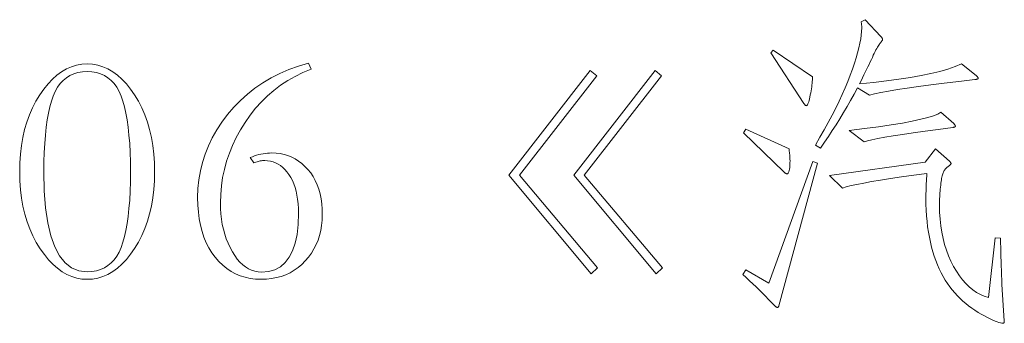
# Model space of a CAD drawing. Extents: x 0 to 1189, y 0 to 841.
# Tile 37 of 129: x 96 to 111, y 75 to 80. Entities that reach past the tile are written whole.
import ezdxf

# ---------------------------------------------------------------- set-up
doc = ezdxf.new("R2010")
doc.units = 0

msp = doc.modelspace()

# ---------------------------------------------------------------- linework, layer by layer
at = {"color": 7, "lineweight": 13}
for points in [[(110.928, 79.065), (110.934, 79.06), (110.939, 79.055), (110.944, 79.05), (110.948, 79.045), (110.951, 79.041), (110.954, 79.037), (110.956, 79.033), (110.958, 79.029), (110.959, 79.026), (110.959, 79.023), (110.959, 79.02), (110.957, 79.017), (110.955, 79.014), (110.951, 79.012), (110.946, 79.009), (110.94, 79.007), (110.933, 79.006), (110.925, 79.004), (110.917, 79.003), (110.906, 79.002), (110.653, 78.972), (110.418, 78.944), (110.203, 78.917), (110.006, 78.891), (109.828, 78.866), (109.669, 78.841), (109.529, 78.818), (109.408, 78.795), (109.306, 78.774), (109.222, 78.753), (109.032, 78.87), (108.978, 78.769), (108.923, 78.669), (108.866, 78.57), (108.809, 78.473), (108.75, 78.376), (108.69, 78.28), (108.63, 78.186), (108.568, 78.092), (108.505, 78), (108.441, 77.909), (108.362, 77.956), (108.434, 78.08), (108.502, 78.2), (108.567, 78.318), (108.628, 78.434), (108.685, 78.547), (108.739, 78.657), (108.789, 78.765), (108.835, 78.87), (108.877, 78.973), (108.916, 79.073), (108.951, 79.169), (108.983, 79.261), (109.011, 79.348), (109.035, 79.43), (109.055, 79.508), (109.071, 79.581), (109.084, 79.649), (109.094, 79.712), (109.099, 79.771), (109.101, 79.825), (109.101, 79.837), (109.101, 79.849), (109.1, 79.861), (109.099, 79.871), (109.098, 79.882), (109.097, 79.892), (109.096, 79.901), (109.094, 79.91), (109.093, 79.918), (109.09, 79.925), (109.154, 79.957), (109.407, 79.688), (109.412, 79.683), (109.417, 79.678), (109.421, 79.673), (109.424, 79.668), (109.427, 79.663), (109.429, 79.659), (109.431, 79.655), (109.433, 79.651), (109.433, 79.647), (109.434, 79.643), (109.433, 79.639), (109.432, 79.634), (109.43, 79.629), (109.427, 79.623), (109.423, 79.617), (109.418, 79.61), (109.413, 79.603), (109.407, 79.595), (109.399, 79.586), (109.391, 79.577), (109.383, 79.566), (109.373, 79.553), (109.363, 79.537), (109.352, 79.519), (109.34, 79.498), (109.327, 79.474), (109.314, 79.448), (109.3, 79.42), (109.285, 79.389), (109.27, 79.355), (109.254, 79.32), (109.236, 79.283), (109.218, 79.244), (109.199, 79.204), (109.179, 79.163), (109.158, 79.12), (109.136, 79.075), (109.113, 79.029), (109.089, 78.982), (109.064, 78.933), (109.288, 78.955), (109.498, 78.979), (109.694, 79.006), (109.878, 79.034), (110.047, 79.065), (110.204, 79.098), (110.347, 79.132), (110.476, 79.169), (110.593, 79.208), (110.695, 79.25)], [(108.314, 79.044), (108.314, 79.02), (108.313, 78.995), (108.311, 78.969), (108.309, 78.942), (108.306, 78.914), (108.302, 78.884), (108.298, 78.854), (108.293, 78.822), (108.287, 78.79), (108.28, 78.756), (108.273, 78.723), (108.267, 78.694), (108.261, 78.669), (108.254, 78.646), (108.248, 78.627), (108.243, 78.612), (108.237, 78.6), (108.232, 78.591), (108.227, 78.586), (108.222, 78.584), (108.217, 78.585), (108.213, 78.586), (108.208, 78.588), (108.204, 78.59), (108.199, 78.594), (108.195, 78.598), (108.19, 78.603), (108.186, 78.608), (108.181, 78.614), (108.177, 78.621), (107.649, 79.429), (107.686, 79.471)], [(96.738, 79.25), (96.824, 79.245), (96.908, 79.23), (96.99, 79.205), (97.069, 79.171), (97.146, 79.126), (97.221, 79.072), (97.293, 79.008), (97.363, 78.934), (97.43, 78.85), (97.495, 78.756), (97.556, 78.655), (97.61, 78.549), (97.658, 78.438), (97.7, 78.323), (97.735, 78.202), (97.763, 78.077), (97.786, 77.947), (97.802, 77.813), (97.811, 77.673), (97.814, 77.529), (97.811, 77.385), (97.802, 77.247), (97.786, 77.113), (97.763, 76.983), (97.735, 76.859), (97.7, 76.739), (97.658, 76.624), (97.61, 76.513), (97.556, 76.408), (97.495, 76.307), (97.43, 76.213), (97.363, 76.129), (97.293, 76.055), (97.221, 75.991), (97.146, 75.936), (97.069, 75.892), (96.99, 75.857), (96.908, 75.833), (96.824, 75.818), (96.738, 75.813), (96.654, 75.818), (96.572, 75.832), (96.493, 75.857), (96.415, 75.891), (96.339, 75.935), (96.265, 75.989), (96.193, 76.052), (96.123, 76.125), (96.054, 76.208), (95.988, 76.301), (95.926, 76.401), (95.87, 76.507), (95.821, 76.617), (95.778, 76.732), (95.742, 76.852), (95.713, 76.978), (95.69, 77.108), (95.674, 77.243), (95.664, 77.383), (95.661, 77.529), (95.664, 77.673), (95.673, 77.813), (95.689, 77.947), (95.712, 78.077), (95.74, 78.202), (95.776, 78.323), (95.817, 78.438), (95.865, 78.549), (95.919, 78.655), (95.98, 78.756), (96.045, 78.85), (96.113, 78.934), (96.182, 79.008), (96.255, 79.072), (96.329, 79.126), (96.406, 79.171), (96.485, 79.205), (96.567, 79.23), (96.651, 79.245)], [(100.269, 79.265), (100.311, 79.165), (100.182, 79.112), (100.058, 79.052), (99.94, 78.985), (99.826, 78.91), (99.718, 78.829), (99.616, 78.741), (99.518, 78.646), (99.426, 78.543), (99.34, 78.434), (99.258, 78.318), (99.184, 78.197), (99.117, 78.075), (99.058, 77.951), (99.007, 77.825), (98.963, 77.697), (98.928, 77.568), (98.9, 77.436), (98.881, 77.303), (98.869, 77.169), (98.865, 77.032), (98.867, 76.943), (98.873, 76.856), (98.882, 76.772), (98.895, 76.69), (98.913, 76.611), (98.933, 76.534), (98.958, 76.46), (98.987, 76.389), (99.019, 76.32), (99.055, 76.254), (99.094, 76.192), (99.134, 76.137), (99.177, 76.088), (99.221, 76.046), (99.266, 76.01), (99.314, 75.981), (99.363, 75.958), (99.413, 75.942), (99.466, 75.932), (99.52, 75.929), (99.632, 75.938), (99.732, 75.967), (99.821, 76.014), (99.898, 76.079), (99.963, 76.164), (100.016, 76.267), (100.058, 76.39), (100.087, 76.53), (100.105, 76.69), (100.111, 76.869), (100.109, 76.946), (100.105, 77.02), (100.097, 77.091), (100.086, 77.158), (100.073, 77.221), (100.056, 77.281), (100.036, 77.338), (100.013, 77.391), (99.987, 77.44), (99.958, 77.486), (99.926, 77.529), (99.893, 77.566), (99.859, 77.599), (99.823, 77.628), (99.785, 77.653), (99.746, 77.673), (99.705, 77.688), (99.662, 77.699), (99.618, 77.706), (99.572, 77.708), (99.555, 77.708), (99.537, 77.707), (99.519, 77.705), (99.501, 77.702), (99.484, 77.699), (99.467, 77.695), (99.449, 77.69), (99.432, 77.684), (99.415, 77.678), (99.398, 77.671), (99.34, 77.756), (99.374, 77.77), (99.408, 77.782), (99.442, 77.793), (99.476, 77.803), (99.51, 77.811), (99.545, 77.818), (99.579, 77.823), (99.614, 77.827), (99.648, 77.829), (99.683, 77.83), (99.752, 77.827), (99.818, 77.819), (99.882, 77.806), (99.943, 77.787), (100.002, 77.764), (100.059, 77.735), (100.113, 77.7), (100.165, 77.661), (100.214, 77.616), (100.261, 77.566), (100.305, 77.511), (100.344, 77.452), (100.378, 77.39), (100.408, 77.323), (100.434, 77.253), (100.454, 77.179), (100.47, 77.1), (100.482, 77.018), (100.489, 76.932), (100.491, 76.842), (100.488, 76.756), (100.48, 76.673), (100.466, 76.592), (100.447, 76.515), (100.423, 76.44), (100.393, 76.368), (100.358, 76.299), (100.317, 76.233), (100.271, 76.169), (100.219, 76.109), (100.163, 76.052), (100.104, 76.002), (100.041, 75.958), (99.976, 75.919), (99.907, 75.887), (99.835, 75.86), (99.76, 75.84), (99.681, 75.825), (99.599, 75.816), (99.514, 75.813), (99.426, 75.816), (99.341, 75.827), (99.26, 75.845), (99.182, 75.869), (99.107, 75.901), (99.036, 75.939), (98.968, 75.985), (98.903, 76.038), (98.841, 76.097), (98.783, 76.164), (98.73, 76.237), (98.682, 76.314), (98.639, 76.397), (98.602, 76.485), (98.571, 76.578), (98.546, 76.676), (98.526, 76.778), (98.512, 76.886), (98.504, 76.999), (98.501, 77.117), (98.506, 77.261), (98.52, 77.403), (98.544, 77.542), (98.577, 77.679), (98.62, 77.813), (98.673, 77.945), (98.735, 78.073), (98.807, 78.2), (98.888, 78.323), (98.979, 78.445), (99.077, 78.561), (99.183, 78.669), (99.295, 78.77), (99.414, 78.864), (99.54, 78.949), (99.672, 79.028), (99.812, 79.098), (99.957, 79.162), (100.11, 79.217)], [(96.738, 75.934), (96.813, 75.938), (96.884, 75.95), (96.95, 75.969), (97.012, 75.996), (97.068, 76.031), (97.12, 76.074), (97.167, 76.125), (97.209, 76.183), (97.246, 76.249), (97.279, 76.322), (97.307, 76.404), (97.333, 76.495), (97.355, 76.594), (97.375, 76.702), (97.392, 76.818), (97.405, 76.943), (97.416, 77.076), (97.423, 77.219), (97.428, 77.369), (97.429, 77.529), (97.428, 77.688), (97.423, 77.839), (97.416, 77.981), (97.405, 78.115), (97.392, 78.24), (97.375, 78.357), (97.355, 78.465), (97.333, 78.564), (97.307, 78.655), (97.279, 78.738), (97.246, 78.812), (97.209, 78.878), (97.167, 78.937), (97.12, 78.988), (97.068, 79.031), (97.012, 79.066), (96.95, 79.093), (96.884, 79.113), (96.813, 79.124), (96.738, 79.128), (96.662, 79.124), (96.591, 79.113), (96.525, 79.093), (96.463, 79.066), (96.407, 79.031), (96.355, 78.988), (96.308, 78.937), (96.266, 78.878), (96.229, 78.812), (96.196, 78.738), (96.168, 78.655), (96.142, 78.564), (96.12, 78.465), (96.1, 78.357), (96.084, 78.24), (96.07, 78.115), (96.06, 77.981), (96.052, 77.839), (96.048, 77.688), (96.046, 77.529), (96.053, 77.226), (96.074, 76.955), (96.108, 76.716), (96.157, 76.508), (96.219, 76.333), (96.295, 76.189), (96.385, 76.078), (96.489, 75.998), (96.606, 75.95)], [(104.883, 75.998), (104.783, 75.903), (103.468, 77.476), (104.767, 79.144), (104.873, 79.06), (103.637, 77.476)], [(105.918, 75.998), (105.817, 75.903), (104.503, 77.476), (105.802, 79.144), (105.907, 79.06), (104.672, 77.476)], [(110.569, 78.299), (110.574, 78.294), (110.578, 78.289), (110.582, 78.285), (110.586, 78.28), (110.588, 78.276), (110.591, 78.272), (110.593, 78.268), (110.594, 78.264), (110.595, 78.26), (110.595, 78.257), (110.595, 78.254), (110.593, 78.251), (110.591, 78.249), (110.588, 78.246), (110.584, 78.244), (110.58, 78.242), (110.574, 78.24), (110.568, 78.239), (110.561, 78.237), (110.553, 78.236), (110.323, 78.206), (110.113, 78.178), (109.922, 78.151), (109.751, 78.126), (109.6, 78.103), (109.468, 78.081), (109.356, 78.061), (109.264, 78.042), (109.191, 78.025), (109.138, 78.009), (108.9, 78.189), (109.146, 78.219), (109.369, 78.249), (109.571, 78.279), (109.75, 78.308), (109.907, 78.338), (110.043, 78.367), (110.156, 78.395), (110.247, 78.423), (110.316, 78.451), (110.363, 78.479)], [(107.94, 77.898), (107.943, 77.878), (107.945, 77.858), (107.948, 77.839), (107.95, 77.82), (107.952, 77.801), (107.953, 77.782), (107.954, 77.763), (107.955, 77.744), (107.955, 77.726), (107.956, 77.708), (107.955, 77.668), (107.954, 77.632), (107.951, 77.6), (107.948, 77.573), (107.944, 77.55), (107.938, 77.531), (107.932, 77.516), (107.925, 77.505), (107.917, 77.499), (107.908, 77.497), (107.904, 77.497), (107.899, 77.498), (107.894, 77.5), (107.889, 77.502), (107.884, 77.505), (107.879, 77.508), (107.873, 77.512), (107.867, 77.517), (107.861, 77.523), (107.855, 77.529), (107.211, 78.152), (107.253, 78.21)], [(111.318, 76.468), (111.318, 76.395), (111.319, 76.321), (111.32, 76.248), (111.322, 76.174), (111.324, 76.101), (111.326, 76.027), (111.329, 75.952), (111.332, 75.878), (111.335, 75.803), (111.339, 75.729), (111.376, 75.148), (111.376, 75.141), (111.375, 75.135), (111.374, 75.129), (111.373, 75.124), (111.371, 75.12), (111.369, 75.117), (111.366, 75.114), (111.363, 75.112), (111.359, 75.111), (111.355, 75.111), (111.337, 75.112), (111.316, 75.117), (111.291, 75.124), (111.262, 75.134), (111.229, 75.147), (111.193, 75.163), (111.153, 75.182), (111.109, 75.204), (111.061, 75.228), (111.009, 75.256), (110.957, 75.286), (110.906, 75.318), (110.856, 75.352), (110.807, 75.388), (110.76, 75.426), (110.714, 75.465), (110.67, 75.507), (110.627, 75.551), (110.585, 75.596), (110.545, 75.644), (110.506, 75.694), (110.469, 75.746), (110.434, 75.801), (110.4, 75.858), (110.369, 75.918), (110.339, 75.98), (110.31, 76.045), (110.284, 76.112), (110.259, 76.182), (110.236, 76.254), (110.215, 76.328), (110.196, 76.405), (110.18, 76.485), (110.165, 76.566), (110.153, 76.65), (110.143, 76.737), (110.135, 76.826), (110.13, 76.917), (110.126, 77.01), (110.125, 77.106), (110.125, 77.144), (110.126, 77.183), (110.127, 77.222), (110.128, 77.261), (110.129, 77.3), (110.131, 77.34), (110.133, 77.38), (110.135, 77.421), (110.138, 77.461), (110.141, 77.502), (109.931, 77.474), (109.738, 77.447), (109.561, 77.421), (109.401, 77.397), (109.258, 77.373), (109.132, 77.35), (109.022, 77.329), (108.93, 77.308), (108.854, 77.288), (108.795, 77.27), (108.584, 77.471), (110.115, 77.682), (110.278, 77.898), (110.5, 77.698), (110.505, 77.693), (110.51, 77.689), (110.513, 77.685), (110.517, 77.682), (110.52, 77.678), (110.522, 77.674), (110.524, 77.671), (110.525, 77.667), (110.526, 77.664), (110.526, 77.661), (110.526, 77.657), (110.524, 77.654), (110.522, 77.649), (110.518, 77.645), (110.514, 77.64), (110.508, 77.635), (110.502, 77.629), (110.494, 77.623), (110.486, 77.617), (110.476, 77.61), (110.466, 77.603), (110.457, 77.596), (110.448, 77.587), (110.44, 77.578), (110.432, 77.569), (110.425, 77.559), (110.418, 77.548), (110.411, 77.537), (110.405, 77.525), (110.4, 77.513), (110.395, 77.499), (110.39, 77.483), (110.385, 77.466), (110.38, 77.446), (110.376, 77.424), (110.372, 77.401), (110.368, 77.375), (110.364, 77.347), (110.361, 77.318), (110.357, 77.286), (110.354, 77.253), (110.352, 77.222), (110.349, 77.191), (110.347, 77.161), (110.346, 77.131), (110.344, 77.103), (110.343, 77.075), (110.342, 77.048), (110.342, 77.021), (110.342, 76.995), (110.344, 76.883), (110.351, 76.774), (110.362, 76.668), (110.378, 76.566), (110.398, 76.466), (110.422, 76.37), (110.452, 76.277), (110.485, 76.188), (110.523, 76.102), (110.566, 76.019), (110.612, 75.941), (110.66, 75.869), (110.71, 75.803), (110.763, 75.744), (110.817, 75.692), (110.874, 75.645), (110.933, 75.605), (110.994, 75.571), (111.057, 75.544), (111.123, 75.523), (111.229, 76.473)], [(108.394, 77.666), (107.776, 75.391), (107.775, 75.386), (107.773, 75.381), (107.772, 75.377), (107.77, 75.374), (107.768, 75.371), (107.766, 75.368), (107.763, 75.367), (107.761, 75.365), (107.758, 75.365), (107.755, 75.364), (107.752, 75.365), (107.748, 75.366), (107.744, 75.367), (107.74, 75.369), (107.735, 75.372), (107.73, 75.376), (107.725, 75.38), (107.719, 75.385), (107.714, 75.39), (107.707, 75.396), (107.661, 75.445), (107.614, 75.493), (107.566, 75.543), (107.517, 75.592), (107.467, 75.641), (107.416, 75.691), (107.364, 75.741), (107.31, 75.791), (107.256, 75.842), (107.201, 75.892), (107.253, 75.966), (107.618, 75.75), (108.32, 77.692)]]:
    msp.add_lwpolyline(points, close=True, dxfattribs=at)

doc.saveas('drawing.dxf')
